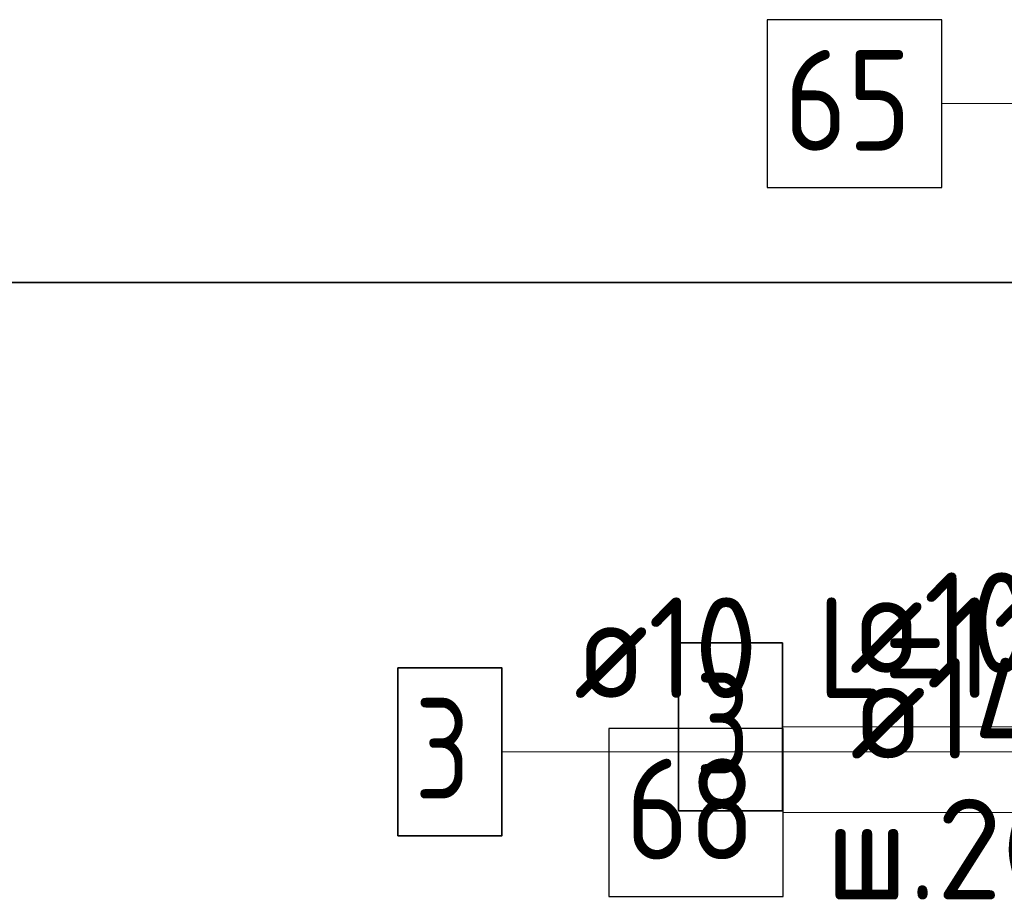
# Model space of a CAD drawing. Header units: metres. Extents: x -38 to 97, y -15 to 21.
# Tile 70 of 229: x 71.606 to 71.9, y 3.487 to 3.75. Entities that reach past the tile are written whole.
import ezdxf

# ---------------------------------------------------------------- set-up
doc = ezdxf.new("R2010")
doc.units = ezdxf.units.M
for name, color, linetype, lineweight in [('XR$3$Арм.стержн. Арматура края', 96, 'Continuous', 35), ('XR$4$Арм.стержн. Доп. арматура', 180, 'Continuous', 35), ('XR$6$Арм.стержн. Арматура края', 96, 'Continuous', 35), ('XR$6$Арм.стержн.горизонт. 1', 180, 'Continuous', 35)]:
    doc.layers.add(name, color=color, linetype=linetype, lineweight=lineweight)
doc.styles.add('ISOCPEUR', font='txt')

msp = doc.modelspace()

# ---------------------------------------------------------------- linework, layer by layer
at = {"color": 7, "linetype": 'Continuous', "lineweight": 35, "transparency": 33554687}
msp.add_line((67.91979, 3.67171), (86.41979, 3.67171), dxfattribs=at)
at = {"layer": 'XR$3$Арм.стержн. Арматура края', "color": 7, "linetype": 'Continuous', "lineweight": 13, "transparency": 33554687}
msp.add_line((71.83381, 3.53929), (72.14081, 3.53929), dxfattribs=at)
at = {"layer": 'XR$3$Арм.стержн. Арматура края', "color": 7, "linetype": 'Continuous', "lineweight": 35, "transparency": 33554687}
msp.add_lwpolyline([(71.80281, 3.51429), (71.83381, 3.51429), (71.83381, 3.56429), (71.80281, 3.56429), (71.80281, 3.51429)], dxfattribs=at)
at = {"layer": 'XR$4$Арм.стержн. Доп. арматура', "color": 7, "linetype": 'Continuous', "lineweight": 13, "transparency": 33554687}
msp.add_line((71.83408, 3.51378), (72.15008, 3.51378), dxfattribs=at)
at = {"layer": 'XR$4$Арм.стержн. Доп. арматура', "color": 7, "linetype": 'Continuous', "lineweight": 25, "transparency": 33554687}
msp.add_lwpolyline([(71.78208, 3.48878), (71.83408, 3.48878), (71.83408, 3.53878), (71.78208, 3.53878), (71.78208, 3.48878)], dxfattribs=at)
at = {"layer": 'XR$6$Арм.стержн. Арматура края', "color": 7, "linetype": 'Continuous', "lineweight": 13, "transparency": 33554687}
msp.add_line((71.75022, 3.53184), (72.06022, 3.53184), dxfattribs=at)
at = {"layer": 'XR$6$Арм.стержн. Арматура края', "color": 7, "linetype": 'Continuous', "lineweight": 35, "transparency": 33554687}
msp.add_lwpolyline([(71.71922, 3.50684), (71.75022, 3.50684), (71.75022, 3.55684), (71.71922, 3.55684), (71.71922, 3.50684)], dxfattribs=at)
at = {"layer": 'XR$6$Арм.стержн.горизонт. 1', "color": 7, "linetype": 'Continuous', "lineweight": 13, "transparency": 33554687}
msp.add_line((71.88132, 3.72498), (72.10732, 3.72498), dxfattribs=at)
at = {"layer": 'XR$6$Арм.стержн.горизонт. 1', "color": 7, "linetype": 'Continuous', "lineweight": 25, "transparency": 33554687}
msp.add_lwpolyline([(71.82932, 3.69998), (71.88132, 3.69998), (71.88132, 3.74998), (71.82932, 3.74998), (71.82932, 3.69998)], dxfattribs=at)

# ---------------------------------------------------------------- texts
at = {"layer": 'XR$3$Арм.стержн. Арматура края', "color": 7, "linetype": 'Continuous', "lineweight": 25, "transparency": 33554687, "char_height": 0.03, "attachment_point": 7, "style": 'ISOCPEUR'}
for s, insert, width in [('\\W0.92;ø10 L=1135mm ', (71.85381, 3.55529), 0.2806692), ('\\W0.78;3', (71.80781, 3.52529), 0.0326407)]:
    msp.add_mtext(s, dxfattribs=dict(at, insert=insert, width=width))
at = {"layer": 'XR$4$Арм.стержн. Доп. арматура', "color": 7, "linetype": 'Continuous', "lineweight": 25, "transparency": 33554687, "char_height": 0.03, "attachment_point": 7, "style": 'ISOCPEUR'}
for s, insert, width in [('\\W0.94;ø14 L=1950mm ', (71.85408, 3.52978), 0.2899764), ('\\W0.87;68', (71.78708, 3.49978), 0.0550812)]:
    msp.add_mtext(s, dxfattribs=dict(at, insert=insert, width=width))
at = {"layer": 'XR$6$Арм.стержн. Арматура края', "color": 7, "linetype": 'Continuous', "lineweight": 25, "transparency": 33554687, "char_height": 0.03, "attachment_point": 7, "style": 'ISOCPEUR'}
for s, insert, width in [('\\W0.92;ø10 L=1135mm ', (71.77172, 3.54784), 0.2806692), ('\\W0.78;3', (71.72422, 3.51784), 0.0326407), ('\\W0.95;ш.200 ', (71.84672, 3.48784), 0.1311995)]:
    msp.add_mtext(s, dxfattribs=dict(at, insert=insert, width=width))
at = {"layer": 'XR$6$Арм.стержн.горизонт. 1', "color": 7, "linetype": 'Continuous', "lineweight": 25, "transparency": 33554687, "insert": (71.83432, 3.71098), "char_height": 0.03, "width": 0.0550812, "attachment_point": 7, "style": 'ISOCPEUR'}
msp.add_mtext('\\W0.87;65', dxfattribs=at)

doc.saveas('drawing.dxf')
